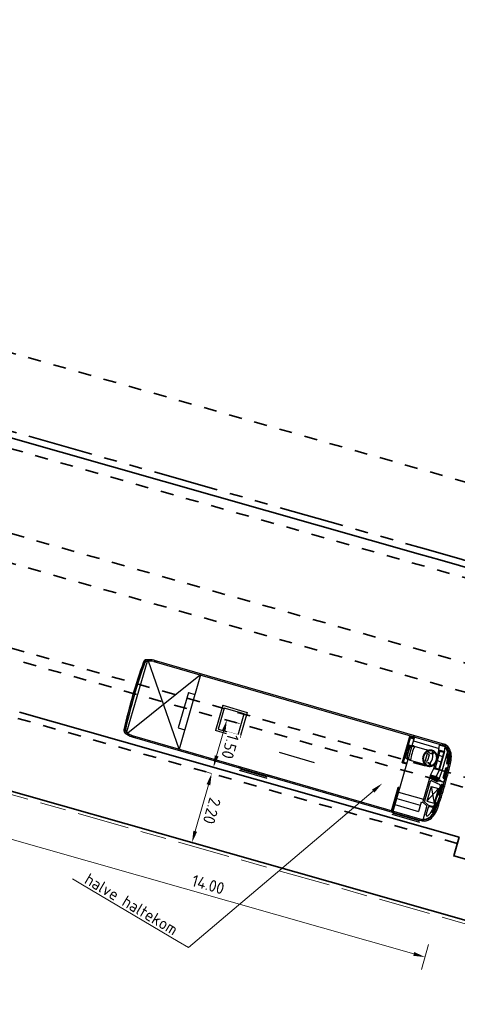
# Model space of a CAD drawing. Header units: metres. Extents: x 90561 to 91301, y 464732 to 465376.
# Tile 30 of 44: x 91062 to 91075, y 464947 to 464978. Entities that reach past the tile are written whole.
import ezdxf
from ezdxf import colors
from ezdxf.entities.mleader import LeaderData, LeaderLine
from ezdxf.math import Vec2, Vec3

# ---------------------------------------------------------------- set-up
doc = ezdxf.new("R2010")
doc.units = ezdxf.units.M
for name, pattern in [('VH-BUSHALTEBAND', [4, 2, -2]), ('VH-OPSLUITBAND_100X200', [16, 8, -2, 4, -2]), ('VH-TROTTOIRBAND_180-200', [20, 10, -2, 2, -2, 2, -2]), ('XX-HIDDEN', [4, 2, -2])]:
    doc.linetypes.add(name, pattern=pattern)
for name, color, linetype, lineweight in [('N-WE-VH-KANTOPSLUITING_BUSHALTEBAND-G', 30, 'VH-BUSHALTEBAND', 35), ('N-WE-VH-KANTOPSLUITING_OPSLUITBAND_100X200-G', 150, 'VH-OPSLUITBAND_100X200', 18), ('N-WE-VH-KANTOPSLUITING_TROTTOIRBAND_180 200-G', 210, 'VH-TROTTOIRBAND_180-200', 35), ('N-WE-VH-KANTOPSLUITING_VOORKANTBAND-G', 50, 'Continuous', 35), ('N-WE-VH-MATERIAALGRENS-G', 7, 'XX-HIDDEN', 35), ('X-XX-AL-AANKLEDING-S', 7, 'Continuous', 25), ('X-XX-AL-M', 7, 'Continuous', 18), ('X-XX-AL-T18', 10, 'Continuous', 18)]:
    doc.layers.add(name, color=color, linetype=linetype, lineweight=lineweight)
doc.styles.add('NLCS-ISO-M200-T18', font='NLCS-ISO.ttf', dxfattribs={"height": 0.36})
doc.dimstyles.new('NLCS-M200-T18-PIJL_L2_H1', dxfattribs={"dimscale": 0.2, "dimtxt": 2.5, "dimasz": 1.8, "dimexe": 2, "dimexo": 2, "dimgap": 0.7, "dimtad": 1, "dimzin": 0, "dimdsep": 46, "dimtxsty": 'NLCS-ISO-M200-T18', "dimcen": 0, "dimdle": 2, "dimclrd": 256, "dimclre": 256, "dimclrt": 10, "dimadec": 1, "dimazin": 0, "dimtfac": 1, "dimtdec": 3, "dimtofl": 0, "dimtmove": 0, "dimatfit": 3, "dimfxl": 2, "dimfxlon": 1, "dimtfillclr": 256, "dimtolj": 1, "dimtzin": 0, "dimlwd": -1, "dimlwe": -1, "dimarcsym": 0})

# ---------------------------------------------------------------- blocks, each defined once
blk = doc.blocks.new('SAL-AANKLEDING_BUS_BOVENAANZICHT')
for p, q in [((9.62, 1.225), (0.365, 1.225)), ((0.365, 1.225), (0.365, 1.185)), ((0.385, 1.225), (0.385, 1.185)), ((0.425, 1.225), (0.425, 1.185)), ((1.316, 1.281), (0.436, 1.281)), ((0.47, 1.241), (0.47, 1.281)), ((1.282, 1.241), (0.47, 1.241)), ((1.282, 1.241), (1.282, 1.281)), ((1.305, 1.225), (1.305, 1.185)), ((1.345, 1.225), (1.345, 1.185)), ((5.275, 1.185), (5.275, 1.225)), ((6.18, 1.284), (5.3, 1.284)), ((5.315, 1.185), (5.315, 1.225)), ((5.334, 1.244), (5.334, 1.284)), ((6.146, 1.244), (5.334, 1.244)), ((6.146, 1.244), (6.146, 1.284)), ((6.195, 1.185), (6.195, 1.225)), ((6.235, 1.185), (6.235, 1.225)), ((9.535, 1.225), (9.535, 1.185)), ((9.575, 1.225), (9.575, 1.185)), ((9.595, 1.225), (9.595, 1.185)), ((0.3, 1.007), (0.3, 0.762)), ((0.345, 1.18), (0.345, 0.758)), ((0.368, 1.185), (9.617, 1.185)), ((1.305, 0.975), (0.555, 0.975)), ((0.555, 0.675), (0.555, 0.975)), ((1.305, 1.185), (1.305, 0.23)), ((1.325, 1.185), (1.325, 0.445)), ((1.355, 1.185), (1.355, 0.445)), ((8.13, 1.185), (9.781, -1.147)), ((8.13, -1.185), (8.13, 1.185)), ((8.13, -1.185), (9.781, 1.147)), ((9.595, 1.185), (9.595, 1.185)), ((9.82, -1.125), (9.82, 1.125)), ((0.27, 0.732), (0.179, 0.732)), ((0.313, 0.702), (0.181, 0.702)), ((0.456, 0.642), (0.348, 0.694)), ((0.495, 0.673), (0.356, 0.74)), ((0.467, -0.002), (0.467, 0.624)), ((0.555, 0.675), (0.491, 0.675)), ((0.512, -0.2), (0.512, 0.646)), ((1.305, 0.775), (0.555, 0.775)), ((0.165, 0.13), (0.165, 0.6)), ((0.395, 0.13), (0.165, 0.6)), ((0.165, 0.13), (0.395, 0.6)), ((0.395, 0.6), (0.165, 0.6)), ((0.395, 0.13), (0.395, 0.6)), ((1.305, 0.575), (0.512, 0.575)), ((5.16, 0.423), (4.046, 0.423)), ((8.34, 0.565), (8.13, 0.565)), ((8.34, -0.565), (8.34, 0.565)), ((0.42, -0.042), (0.158, 0.005)), ((0.395, 0.13), (0.165, 0.13)), ((1.305, 0.23), (1.305, -0.471)), ((0.155, -0.107), (0.055, -0.089)), ((0.153, -0.121), (0.055, -0.104)), ((0.171, -0.104), (0.245, -0.065)), ((0.178, -0.117), (0.252, -0.078)), ((0.205, -0.41), (0.224, -0.177)), ((0.332, -0.2), (0.224, -0.181)), ((0.487, -0.17), (0.245, -0.128)), ((0.341, -0.17), (0.246, -0.159)), ((0.512, -0.119), (0.268, -0.076)), ((0.512, -0.104), (0.271, -0.061)), ((0.295, -0.41), (0.332, -0.2)), ((0.487, -0.145), (0.307, -0.113)), ((0.512, -0.2), (0.332, -0.2)), ((0.512, -0.2), (0.341, -0.17)), ((0.475, -0.41), (0.512, -0.2)), ((0.487, -0.196), (0.487, -0.114)), ((0.205, -1.035), (0.205, -0.41)), ((0.295, -1.01), (0.295, -0.41)), ((0.295, -0.41), (0.475, -0.41)), ((0.315, -0.98), (0.315, -0.44)), ((0.315, -0.44), (0.435, -0.44)), ((0.435, -0.98), (0.435, -0.44)), ((0.475, -0.56), (0.475, -0.41)), ((0.619, -0.532), (0.593, -0.485)), ((0.658, -0.53), (0.626, -0.474)), ((0.787, -0.52), (0.679, -0.539)), ((0.717, -0.776), (0.717, -0.598)), ((0.817, -0.561), (0.733, -0.579)), ((0.79, -0.519), (0.79, -0.504)), ((0.79, -0.808), (0.79, -0.566)), ((1.233, -0.462), (0.83, -0.462)), ((1.346, -0.497), (1.228, -0.473)), ((1.247, -0.463), (1.369, -0.479)), ((1.44, -0.32), (1.305, -0.32)), ((1.425, -0.35), (1.305, -0.35)), ((1.305, -0.903), (1.305, -0.471)), ((1.369, -0.479), (1.373, -0.48)), ((1.39, -0.5), (1.39, -0.687)), ((1.425, -1.185), (1.425, -0.335)), ((1.455, -1.185), (1.455, -0.335)), ((8.34, -0.565), (8.13, -0.565)), ((0.435, -0.68), (0.315, -0.68)), ((0.435, -0.85), (0.315, -0.85)), ((0.475, -1.01), (0.475, -0.814)), ((0.619, -0.842), (0.593, -0.889)), ((0.658, -0.844), (0.626, -0.9)), ((0.787, -0.854), (0.679, -0.835)), ((0.817, -0.813), (0.733, -0.795)), ((0.79, -0.87), (0.79, -0.855)), ((1.346, -0.877), (1.228, -0.901)), ((1.247, -0.911), (1.369, -0.895)), ((1.305, -1.185), (1.305, -0.903)), ((1.369, -0.895), (1.373, -0.894)), ((1.39, -0.874), (1.39, -0.687)), ((0.205, -1.035), (0.32, -1.15)), ((0.475, -1.01), (0.295, -1.01)), ((0.295, -1.01), (0.32, -1.15)), ((0.435, -0.98), (0.315, -0.98)), ((0.32, -1.15), (0.5, -1.15)), ((9.617, -1.185), (0.365, -1.185)), ((0.365, -1.225), (0.365, -1.185)), ((0.385, -1.225), (0.385, -1.185)), ((0.395, -1.185), (0.395, -1.15)), ((0.425, -1.185), (0.425, -1.15)), ((0.425, -1.225), (0.425, -1.185)), ((0.425, -1.185), (0.426, -1.185)), ((0.475, -1.01), (0.5, -1.15)), ((1.305, -1.055), (0.483, -1.055)), ((1.233, -0.912), (0.83, -0.912)), ((1.425, -1.12), (1.305, -1.12)), ((1.425, -1.15), (1.305, -1.15)), ((1.305, -1.225), (1.305, -1.185)), ((1.345, -1.225), (1.345, -1.185)), ((9.535, -1.225), (9.535, -1.185)), ((9.575, -1.225), (9.575, -1.185)), ((9.595, -1.225), (9.595, -1.185)), ((9.62, -1.225), (0.365, -1.225))]:
    blk.add_line(p, q)
for points in [[(7.22, -0.48), (6.441, -0.48), (6.441, 0.329), (7.22, 0.329)], [(7.22, -0.48), (7.22, 0.329)]]:
    blk.add_lwpolyline(points)
blk.add_lwpolyline([(7.15, -0.41), (7.15, 0.259), (6.511, 0.259), (6.511, -0.41)], close=True)
blk.add_lwpolyline([(0.888, -0.687, 0.177238), (0.888, -0.687, 0.102788), (0.889, -0.688, 0.064206), (0.889, -0.688, 0.050703), (0.89, -0.688, 0.050703), (0.891, -0.688, 0.064206), (0.891, -0.688, 0.102788), (0.892, -0.687, 0.177238), (0.892, -0.687, 0.177238), (0.892, -0.687, 0.102788), (0.891, -0.686, 0.064206), (0.891, -0.686, 0.050703), (0.89, -0.686, 0.050703), (0.889, -0.686, 0.064206), (0.889, -0.686, 0.102788), (0.888, -0.687, 0.177238)], format="xyb", close=True)
for points in [[(0.667, -0.937, 0), (0.67, -0.937, 0), (0.673, -0.937, 0), (0.676, -0.937, 0), (0.679, -0.937, 0), (0.681, -0.936, 0), (0.684, -0.936, 0), (0.687, -0.936, 0), (0.69, -0.936, 0), (0.693, -0.935, 0), (0.696, -0.935, 0), (0.699, -0.934, 0), (0.702, -0.934, 0), (0.704, -0.933, 0), (0.707, -0.933, 0), (0.71, -0.932, 0), (0.713, -0.932, 0), (0.716, -0.931, 0), (0.719, -0.93, 0), (0.721, -0.929, 0), (0.724, -0.929, 0), (0.727, -0.928, 0), (0.73, -0.927, 0), (0.733, -0.926, 0), (0.735, -0.925, 0), (0.738, -0.924, 0), (0.741, -0.923, 0), (0.743, -0.922, 0), (0.746, -0.921, 0), (0.749, -0.919, 0), (0.752, -0.918, 0), (0.754, -0.917, 0), (0.757, -0.916, 0), (0.76, -0.914, 0), (0.762, -0.913, 0), (0.765, -0.912, 0), (0.767, -0.91, 0), (0.77, -0.909, 0), (0.772, -0.907, 0), (0.775, -0.906, 0), (0.778, -0.904, 0), (0.78, -0.902, 0), (0.783, -0.901, 0), (0.785, -0.899, 0), (0.787, -0.897, 0), (0.79, -0.896, 0), (0.792, -0.894, 0), (0.795, -0.892, 0), (0.797, -0.89, 0), (0.799, -0.888, 0), (0.802, -0.886, 0), (0.804, -0.884, 0), (0.806, -0.882, 0), (0.808, -0.88, 0), (0.811, -0.878, 0), (0.813, -0.876, 0), (0.815, -0.874, 0), (0.817, -0.872, 0), (0.819, -0.869, 0), (0.821, -0.867, 0), (0.823, -0.865, 0), (0.826, -0.863, 0), (0.828, -0.86, 0), (0.83, -0.858, 0), (0.831, -0.856, 0), (0.833, -0.853, 0), (0.835, -0.851, 0), (0.837, -0.848, 0), (0.839, -0.846, 0), (0.841, -0.843, 0), (0.843, -0.841, 0), (0.844, -0.838, 0), (0.846, -0.836, 0), (0.848, -0.833, 0), (0.85, -0.83, 0), (0.851, -0.828, 0), (0.853, -0.825, 0), (0.854, -0.822, 0), (0.856, -0.819, 0), (0.857, -0.817, 0), (0.859, -0.814, 0), (0.86, -0.811, 0), (0.862, -0.808, 0), (0.863, -0.805, 0), (0.865, -0.803, 0), (0.866, -0.8, 0), (0.867, -0.797, 0), (0.868, -0.794, 0), (0.87, -0.791, 0), (0.871, -0.788, 0), (0.872, -0.785, 0), (0.873, -0.782, 0), (0.874, -0.779, 0), (0.875, -0.776, 0), (0.876, -0.773, 0), (0.877, -0.77, 0), (0.878, -0.767, 0), (0.879, -0.764, 0), (0.88, -0.761, 0), (0.881, -0.757, 0), (0.882, -0.754, 0), (0.882, -0.751, 0), (0.883, -0.748, 0), (0.884, -0.745, 0), (0.884, -0.742, 0), (0.885, -0.739, 0), (0.886, -0.735, 0), (0.886, -0.732, 0), (0.887, -0.729, 0), (0.887, -0.726, 0), (0.887, -0.723, 0), (0.888, -0.719, 0), (0.888, -0.716, 0), (0.889, -0.713, 0), (0.889, -0.71, 0), (0.889, -0.706, 0), (0.889, -0.703, 0), (0.889, -0.7, 0), (0.89, -0.697, 0), (0.89, -0.693, 0), (0.89, -0.69, 0), (0.89, -0.687, 0), (0.89, -0.684, 0), (0.89, -0.681, 0), (0.89, -0.677, 0), (0.889, -0.674, 0), (0.889, -0.671, 0), (0.889, -0.668, 0), (0.889, -0.664, 0), (0.889, -0.661, 0), (0.888, -0.658, 0), (0.888, -0.655, 0), (0.887, -0.651, 0), (0.887, -0.648, 0), (0.887, -0.645, 0), (0.886, -0.642, 0), (0.886, -0.639, 0), (0.885, -0.635, 0), (0.884, -0.632, 0), (0.884, -0.629, 0), (0.883, -0.626, 0), (0.882, -0.623, 0), (0.882, -0.62, 0), (0.881, -0.617, 0), (0.88, -0.613, 0), (0.879, -0.61, 0), (0.878, -0.607, 0), (0.877, -0.604, 0), (0.876, -0.601, 0), (0.875, -0.598, 0), (0.874, -0.595, 0), (0.873, -0.592, 0), (0.872, -0.589, 0), (0.871, -0.586, 0), (0.87, -0.583, 0), (0.868, -0.58, 0), (0.867, -0.577, 0), (0.866, -0.574, 0), (0.865, -0.571, 0), (0.863, -0.569, 0), (0.862, -0.566, 0), (0.86, -0.563, 0), (0.859, -0.56, 0), (0.857, -0.557, 0), (0.856, -0.555, 0), (0.854, -0.552, 0), (0.853, -0.549, 0), (0.851, -0.546, 0), (0.85, -0.544, 0), (0.848, -0.541, 0), (0.846, -0.538, 0), (0.844, -0.536, 0), (0.843, -0.533, 0), (0.841, -0.531, 0), (0.839, -0.528, 0), (0.837, -0.526, 0), (0.835, -0.523, 0), (0.833, -0.521, 0), (0.831, -0.518, 0), (0.83, -0.516, 0), (0.828, -0.514, 0), (0.826, -0.511, 0), (0.823, -0.509, 0), (0.821, -0.507, 0), (0.819, -0.505, 0), (0.817, -0.502, 0), (0.815, -0.5, 0), (0.813, -0.498, 0), (0.811, -0.496, 0), (0.808, -0.494, 0), (0.806, -0.492, 0), (0.804, -0.49, 0), (0.802, -0.488, 0), (0.799, -0.486, 0), (0.797, -0.484, 0), (0.795, -0.482, 0), (0.792, -0.48, 0), (0.79, -0.478, 0), (0.787, -0.477, 0), (0.785, -0.475, 0), (0.783, -0.473, 0), (0.78, -0.472, 0), (0.778, -0.47, 0), (0.775, -0.468, 0), (0.772, -0.467, 0), (0.77, -0.465, 0), (0.767, -0.464, 0), (0.765, -0.462, 0), (0.762, -0.461, 0), (0.76, -0.46, 0), (0.757, -0.458, 0), (0.754, -0.457, 0), (0.752, -0.456, 0), (0.749, -0.455, 0), (0.746, -0.453, 0), (0.743, -0.452, 0), (0.741, -0.451, 0), (0.738, -0.45, 0), (0.735, -0.449, 0), (0.733, -0.448, 0), (0.73, -0.447, 0), (0.727, -0.446, 0), (0.724, -0.445, 0), (0.721, -0.445, 0), (0.719, -0.444, 0), (0.716, -0.443, 0), (0.713, -0.442, 0), (0.71, -0.442, 0), (0.707, -0.441, 0), (0.704, -0.441, 0), (0.702, -0.44, 0), (0.699, -0.44, 0), (0.696, -0.439, 0), (0.693, -0.439, 0), (0.69, -0.438, 0), (0.687, -0.438, 0), (0.684, -0.438, 0), (0.681, -0.438, 0), (0.679, -0.437, 0), (0.676, -0.437, 0), (0.673, -0.437, 0), (0.67, -0.437, 0), (0.667, -0.437, 0), (0.664, -0.437, 0), (0.661, -0.437, 0), (0.658, -0.437, 0), (0.655, -0.437, 0), (0.653, -0.438, 0), (0.65, -0.438, 0), (0.647, -0.438, 0), (0.644, -0.438, 0), (0.641, -0.439, 0), (0.638, -0.439, 0), (0.635, -0.44, 0), (0.632, -0.44, 0), (0.63, -0.441, 0), (0.627, -0.441, 0), (0.624, -0.442, 0), (0.621, -0.442, 0), (0.618, -0.443, 0), (0.615, -0.444, 0), (0.613, -0.445, 0), (0.61, -0.445, 0), (0.607, -0.446, 0), (0.604, -0.447, 0), (0.601, -0.448, 0), (0.599, -0.449, 0), (0.596, -0.45, 0), (0.593, -0.451, 0), (0.591, -0.452, 0), (0.588, -0.453, 0), (0.585, -0.455, 0), (0.582, -0.456, 0), (0.58, -0.457, 0), (0.577, -0.458, 0), (0.574, -0.46, 0), (0.572, -0.461, 0), (0.569, -0.462, 0), (0.567, -0.464, 0), (0.564, -0.465, 0), (0.562, -0.467, 0), (0.559, -0.468, 0), (0.556, -0.47, 0), (0.554, -0.472, 0), (0.551, -0.473, 0), (0.549, -0.475, 0), (0.547, -0.477, 0), (0.544, -0.478, 0), (0.542, -0.48, 0), (0.539, -0.482, 0), (0.537, -0.484, 0), (0.535, -0.486, 0), (0.532, -0.488, 0), (0.53, -0.49, 0), (0.528, -0.492, 0), (0.526, -0.494, 0), (0.523, -0.496, 0), (0.521, -0.498, 0), (0.519, -0.5, 0), (0.517, -0.502, 0), (0.515, -0.505, 0), (0.513, -0.507, 0), (0.511, -0.509, 0), (0.508, -0.511, 0), (0.506, -0.514, 0), (0.504, -0.516, 0), (0.502, -0.518, 0), (0.501, -0.521, 0), (0.499, -0.523, 0), (0.497, -0.526, 0), (0.495, -0.528, 0), (0.493, -0.531, 0), (0.491, -0.533, 0), (0.49, -0.536, 0), (0.488, -0.538, 0), (0.486, -0.541, 0), (0.484, -0.544, 0), (0.483, -0.546, 0), (0.481, -0.549, 0), (0.48, -0.552, 0), (0.478, -0.555, 0), (0.477, -0.557, 0), (0.475, -0.56, 0), (0.474, -0.563, 0), (0.472, -0.566, 0), (0.471, -0.569, 0), (0.469, -0.571, 0), (0.468, -0.574, 0), (0.467, -0.577, 0), (0.466, -0.58, 0), (0.464, -0.583, 0), (0.463, -0.586, 0), (0.462, -0.589, 0), (0.461, -0.592, 0), (0.46, -0.595, 0), (0.459, -0.598, 0), (0.458, -0.601, 0), (0.457, -0.604, 0), (0.456, -0.607, 0), (0.455, -0.61, 0), (0.454, -0.613, 0), (0.453, -0.617, 0), (0.452, -0.62, 0), (0.452, -0.623, 0), (0.451, -0.626, 0), (0.45, -0.629, 0), (0.45, -0.632, 0), (0.449, -0.635, 0), (0.448, -0.639, 0), (0.448, -0.642, 0), (0.447, -0.645, 0), (0.447, -0.648, 0), (0.447, -0.651, 0), (0.446, -0.655, 0), (0.446, -0.658, 0), (0.445, -0.661, 0), (0.445, -0.664, 0), (0.445, -0.668, 0), (0.445, -0.671, 0), (0.445, -0.674, 0), (0.444, -0.677, 0), (0.444, -0.681, 0), (0.444, -0.684, 0), (0.444, -0.687, 0), (0.444, -0.69, 0), (0.444, -0.693, 0), (0.444, -0.697, 0), (0.445, -0.7, 0), (0.445, -0.703, 0), (0.445, -0.706, 0), (0.445, -0.71, 0), (0.445, -0.713, 0), (0.446, -0.716, 0), (0.446, -0.719, 0), (0.447, -0.723, 0), (0.447, -0.726, 0), (0.447, -0.729, 0), (0.448, -0.732, 0), (0.448, -0.735, 0), (0.449, -0.739, 0), (0.45, -0.742, 0), (0.45, -0.745, 0), (0.451, -0.748, 0), (0.452, -0.751, 0), (0.452, -0.754, 0), (0.453, -0.757, 0), (0.454, -0.761, 0), (0.455, -0.764, 0), (0.456, -0.767, 0), (0.457, -0.77, 0), (0.458, -0.773, 0), (0.459, -0.776, 0), (0.46, -0.779, 0), (0.461, -0.782, 0), (0.462, -0.785, 0), (0.463, -0.788, 0), (0.464, -0.791, 0), (0.466, -0.794, 0), (0.467, -0.797, 0), (0.468, -0.8, 0), (0.469, -0.803, 0), (0.471, -0.805, 0), (0.472, -0.808, 0), (0.474, -0.811, 0), (0.475, -0.814, 0), (0.477, -0.817, 0), (0.478, -0.819, 0), (0.48, -0.822, 0), (0.481, -0.825, 0), (0.483, -0.828, 0), (0.484, -0.83, 0), (0.486, -0.833, 0), (0.488, -0.836, 0), (0.49, -0.838, 0), (0.491, -0.841, 0), (0.493, -0.843, 0), (0.495, -0.846, 0), (0.497, -0.848, 0), (0.499, -0.851, 0), (0.501, -0.853, 0), (0.502, -0.856, 0), (0.504, -0.858, 0), (0.506, -0.86, 0), (0.508, -0.863, 0), (0.511, -0.865, 0), (0.513, -0.867, 0), (0.515, -0.869, 0), (0.517, -0.872, 0), (0.519, -0.874, 0), (0.521, -0.876, 0), (0.523, -0.878, 0), (0.526, -0.88, 0), (0.528, -0.882, 0), (0.53, -0.884, 0), (0.532, -0.886, 0), (0.535, -0.888, 0), (0.537, -0.89, 0), (0.539, -0.892, 0), (0.542, -0.894, 0), (0.544, -0.896, 0), (0.547, -0.897, 0), (0.549, -0.899, 0), (0.551, -0.901, 0), (0.554, -0.902, 0), (0.556, -0.904, 0), (0.559, -0.906, 0), (0.562, -0.907, 0), (0.564, -0.909, 0), (0.567, -0.91, 0), (0.569, -0.912, 0), (0.572, -0.913, 0), (0.574, -0.914, 0), (0.577, -0.916, 0), (0.58, -0.917, 0), (0.582, -0.918, 0), (0.585, -0.919, 0), (0.588, -0.921, 0), (0.591, -0.922, 0), (0.593, -0.923, 0), (0.596, -0.924, 0), (0.599, -0.925, 0), (0.601, -0.926, 0), (0.604, -0.927, 0), (0.607, -0.928, 0), (0.61, -0.929, 0), (0.613, -0.929, 0), (0.615, -0.93, 0), (0.618, -0.931, 0), (0.621, -0.932, 0), (0.624, -0.932, 0), (0.627, -0.933, 0), (0.63, -0.933, 0), (0.632, -0.934, 0), (0.635, -0.934, 0), (0.638, -0.935, 0), (0.641, -0.935, 0), (0.644, -0.936, 0), (0.647, -0.936, 0), (0.65, -0.936, 0), (0.653, -0.936, 0), (0.655, -0.937, 0), (0.658, -0.937, 0), (0.661, -0.937, 0), (0.664, -0.937, 0), (0.667, -0.937, 0)], [(0.578, -0.48, 0), (0.577, -0.481, 0), (0.574, -0.483, 0), (0.572, -0.484, 0), (0.57, -0.485, 0), (0.567, -0.487, 0), (0.565, -0.488, 0), (0.563, -0.49, 0), (0.561, -0.491, 0), (0.558, -0.493, 0), (0.556, -0.495, 0), (0.554, -0.496, 0), (0.552, -0.498, 0), (0.55, -0.5, 0), (0.547, -0.501, 0), (0.545, -0.503, 0), (0.543, -0.505, 0), (0.541, -0.507, 0), (0.539, -0.509, 0), (0.537, -0.51, 0), (0.535, -0.512, 0), (0.533, -0.514, 0), (0.531, -0.516, 0), (0.529, -0.518, 0), (0.527, -0.52, 0), (0.525, -0.522, 0), (0.523, -0.525, 0), (0.522, -0.527, 0), (0.52, -0.529, 0), (0.518, -0.531, 0), (0.516, -0.533, 0), (0.514, -0.536, 0), (0.513, -0.538, 0), (0.511, -0.54, 0), (0.509, -0.542, 0), (0.508, -0.545, 0), (0.506, -0.547, 0), (0.505, -0.549, 0), (0.503, -0.552, 0), (0.501, -0.554, 0), (0.5, -0.557, 0), (0.498, -0.559, 0), (0.497, -0.562, 0), (0.496, -0.564, 0), (0.494, -0.567, 0), (0.493, -0.569, 0), (0.491, -0.572, 0), (0.49, -0.575, 0), (0.489, -0.577, 0), (0.488, -0.58, 0), (0.486, -0.583, 0), (0.485, -0.585, 0), (0.484, -0.588, 0), (0.483, -0.591, 0), (0.482, -0.593, 0), (0.481, -0.596, 0), (0.48, -0.599, 0), (0.479, -0.602, 0), (0.478, -0.605, 0), (0.477, -0.607, 0), (0.476, -0.61, 0), (0.475, -0.613, 0), (0.474, -0.616, 0), (0.473, -0.619, 0), (0.473, -0.622, 0), (0.472, -0.625, 0), (0.471, -0.627, 0), (0.471, -0.63, 0), (0.47, -0.633, 0), (0.469, -0.636, 0), (0.469, -0.639, 0), (0.468, -0.642, 0), (0.468, -0.645, 0), (0.467, -0.648, 0), (0.467, -0.651, 0), (0.466, -0.654, 0), (0.466, -0.657, 0), (0.466, -0.66, 0), (0.465, -0.663, 0), (0.465, -0.666, 0), (0.465, -0.669, 0), (0.465, -0.672, 0), (0.465, -0.675, 0), (0.464, -0.678, 0), (0.464, -0.681, 0), (0.464, -0.684, 0), (0.464, -0.687, 0), (0.464, -0.69, 0), (0.464, -0.693, 0), (0.464, -0.696, 0), (0.465, -0.699, 0), (0.465, -0.702, 0), (0.465, -0.705, 0), (0.465, -0.708, 0), (0.465, -0.711, 0), (0.466, -0.714, 0), (0.466, -0.717, 0), (0.466, -0.72, 0), (0.467, -0.723, 0), (0.467, -0.726, 0), (0.468, -0.729, 0), (0.468, -0.732, 0), (0.469, -0.735, 0), (0.469, -0.738, 0), (0.47, -0.741, 0), (0.471, -0.744, 0), (0.471, -0.747, 0), (0.472, -0.749, 0), (0.473, -0.752, 0), (0.473, -0.755, 0), (0.474, -0.758, 0), (0.475, -0.761, 0), (0.476, -0.764, 0), (0.477, -0.767, 0), (0.478, -0.769, 0), (0.479, -0.772, 0), (0.48, -0.775, 0), (0.481, -0.778, 0), (0.482, -0.781, 0), (0.483, -0.783, 0), (0.484, -0.786, 0), (0.485, -0.789, 0), (0.486, -0.791, 0), (0.488, -0.794, 0), (0.489, -0.797, 0), (0.49, -0.799, 0), (0.491, -0.802, 0), (0.493, -0.805, 0), (0.494, -0.807, 0), (0.496, -0.81, 0), (0.497, -0.812, 0), (0.498, -0.815, 0), (0.5, -0.817, 0), (0.501, -0.82, 0), (0.503, -0.822, 0), (0.505, -0.825, 0), (0.506, -0.827, 0), (0.508, -0.829, 0), (0.509, -0.832, 0), (0.511, -0.834, 0), (0.513, -0.836, 0), (0.514, -0.838, 0), (0.516, -0.841, 0), (0.518, -0.843, 0), (0.52, -0.845, 0), (0.522, -0.847, 0), (0.523, -0.849, 0), (0.525, -0.852, 0), (0.527, -0.854, 0), (0.529, -0.856, 0), (0.531, -0.858, 0), (0.533, -0.86, 0), (0.535, -0.862, 0), (0.537, -0.864, 0), (0.539, -0.865, 0), (0.541, -0.867, 0), (0.543, -0.869, 0), (0.545, -0.871, 0), (0.547, -0.873, 0), (0.55, -0.874, 0), (0.552, -0.876, 0), (0.554, -0.878, 0), (0.556, -0.879, 0), (0.558, -0.881, 0), (0.56, -0.883, 0), (0.563, -0.884, 0), (0.565, -0.886, 0), (0.567, -0.887, 0), (0.57, -0.889, 0), (0.572, -0.89, 0), (0.574, -0.891, 0), (0.577, -0.893, 0), (0.578, -0.893, 0)], [(0.788, -0.503, 0), (0.787, -0.501, 0), (0.784, -0.5, 0), (0.782, -0.498, 0), (0.78, -0.496, 0), (0.778, -0.495, 0), (0.776, -0.493, 0), (0.774, -0.491, 0), (0.771, -0.49, 0), (0.769, -0.488, 0), (0.767, -0.487, 0), (0.764, -0.485, 0), (0.762, -0.484, 0), (0.76, -0.483, 0), (0.758, -0.481, 0), (0.755, -0.48, 0), (0.753, -0.479, 0), (0.75, -0.477, 0), (0.748, -0.476, 0), (0.746, -0.475, 0), (0.743, -0.474, 0), (0.741, -0.473, 0), (0.738, -0.472, 0), (0.736, -0.471, 0), (0.733, -0.47, 0), (0.731, -0.469, 0), (0.729, -0.468, 0), (0.726, -0.467, 0), (0.724, -0.466, 0), (0.721, -0.465, 0), (0.718, -0.465, 0), (0.716, -0.464, 0), (0.713, -0.463, 0), (0.711, -0.462, 0), (0.708, -0.462, 0), (0.706, -0.461, 0), (0.703, -0.461, 0), (0.701, -0.46, 0), (0.698, -0.46, 0), (0.696, -0.459, 0), (0.693, -0.459, 0), (0.69, -0.459, 0), (0.688, -0.458, 0), (0.685, -0.458, 0), (0.683, -0.458, 0), (0.68, -0.457, 0), (0.677, -0.457, 0), (0.675, -0.457, 0), (0.672, -0.457, 0), (0.67, -0.457, 0), (0.667, -0.457, 0), (0.664, -0.457, 0), (0.662, -0.457, 0), (0.659, -0.457, 0), (0.657, -0.457, 0), (0.654, -0.457, 0), (0.651, -0.458, 0), (0.649, -0.458, 0), (0.646, -0.458, 0), (0.644, -0.459, 0), (0.641, -0.459, 0), (0.639, -0.459, 0), (0.636, -0.46, 0), (0.633, -0.46, 0), (0.633, -0.46, 0)], [(0.842, -0.803, 0), (0.843, -0.802, 0), (0.844, -0.799, 0), (0.845, -0.797, 0), (0.846, -0.794, 0), (0.848, -0.791, 0), (0.849, -0.789, 0), (0.85, -0.786, 0), (0.851, -0.783, 0), (0.852, -0.781, 0), (0.853, -0.778, 0), (0.854, -0.775, 0), (0.855, -0.772, 0), (0.856, -0.769, 0), (0.857, -0.767, 0), (0.858, -0.764, 0), (0.859, -0.761, 0), (0.86, -0.758, 0), (0.861, -0.755, 0), (0.861, -0.752, 0), (0.862, -0.749, 0), (0.863, -0.747, 0), (0.864, -0.744, 0), (0.864, -0.741, 0), (0.865, -0.738, 0), (0.865, -0.735, 0), (0.866, -0.732, 0), (0.866, -0.729, 0), (0.867, -0.726, 0), (0.867, -0.723, 0), (0.868, -0.72, 0), (0.868, -0.717, 0), (0.868, -0.714, 0), (0.869, -0.711, 0), (0.869, -0.708, 0), (0.869, -0.705, 0), (0.869, -0.702, 0), (0.869, -0.699, 0), (0.87, -0.696, 0), (0.87, -0.693, 0), (0.87, -0.69, 0), (0.87, -0.687, 0), (0.87, -0.684, 0), (0.87, -0.681, 0), (0.87, -0.678, 0), (0.869, -0.675, 0), (0.869, -0.672, 0), (0.869, -0.669, 0), (0.869, -0.666, 0), (0.869, -0.663, 0), (0.868, -0.66, 0), (0.868, -0.657, 0), (0.868, -0.654, 0), (0.867, -0.651, 0), (0.867, -0.648, 0), (0.866, -0.645, 0), (0.866, -0.642, 0), (0.865, -0.639, 0), (0.865, -0.636, 0), (0.864, -0.633, 0), (0.864, -0.63, 0), (0.863, -0.627, 0), (0.862, -0.625, 0), (0.861, -0.622, 0), (0.861, -0.619, 0), (0.86, -0.616, 0), (0.859, -0.613, 0), (0.858, -0.61, 0), (0.857, -0.607, 0), (0.856, -0.605, 0), (0.855, -0.602, 0), (0.854, -0.599, 0), (0.853, -0.596, 0), (0.852, -0.593, 0), (0.851, -0.591, 0), (0.85, -0.588, 0), (0.849, -0.585, 0), (0.848, -0.583, 0), (0.846, -0.58, 0), (0.845, -0.577, 0), (0.844, -0.575, 0), (0.843, -0.573, 0)], [(0.667, -0.917, 0), (0.67, -0.917, 0), (0.672, -0.917, 0), (0.675, -0.917, 0), (0.677, -0.917, 0), (0.68, -0.917, 0), (0.683, -0.916, 0), (0.685, -0.916, 0), (0.688, -0.916, 0), (0.69, -0.915, 0), (0.693, -0.915, 0), (0.696, -0.915, 0), (0.698, -0.914, 0), (0.701, -0.914, 0), (0.703, -0.913, 0), (0.706, -0.913, 0), (0.708, -0.912, 0), (0.711, -0.912, 0), (0.713, -0.911, 0), (0.716, -0.91, 0), (0.718, -0.909, 0), (0.721, -0.909, 0), (0.723, -0.908, 0), (0.726, -0.907, 0), (0.728, -0.906, 0), (0.731, -0.905, 0), (0.733, -0.904, 0), (0.736, -0.903, 0), (0.738, -0.902, 0), (0.741, -0.901, 0), (0.743, -0.9, 0), (0.746, -0.899, 0), (0.748, -0.898, 0), (0.75, -0.897, 0), (0.753, -0.895, 0), (0.755, -0.894, 0), (0.757, -0.893, 0), (0.76, -0.891, 0), (0.762, -0.89, 0), (0.764, -0.889, 0), (0.767, -0.887, 0), (0.769, -0.886, 0), (0.771, -0.884, 0), (0.774, -0.883, 0), (0.776, -0.881, 0), (0.778, -0.879, 0), (0.78, -0.878, 0), (0.782, -0.876, 0), (0.784, -0.874, 0), (0.787, -0.873, 0), (0.788, -0.871, 0)], [(0.631, -0.913, 0), (0.633, -0.914, 0), (0.636, -0.914, 0), (0.638, -0.915, 0), (0.641, -0.915, 0), (0.644, -0.915, 0), (0.646, -0.916, 0), (0.649, -0.916, 0), (0.651, -0.916, 0), (0.654, -0.917, 0), (0.657, -0.917, 0), (0.659, -0.917, 0), (0.662, -0.917, 0), (0.664, -0.917, 0), (0.667, -0.917, 0)]]:
    blk.add_polyline3d(points)
for centre in [(1.34, 1.135), (1.34, 0.445), (1.44, -0.335), (1.44, -1.135)]:
    blk.add_circle(centre, 0.015)
for centre, radius, start, end in [((0.425, 0.865), 0.365, 99.4191, 139.9039), ((9.485, 0.234), 1, 68.3154, 82.2297), ((9.502, 0.232), 1, 69.3156, 83.2299), ((1.103, 0.637), 1.088, 164.6425, 176.6607), ((0.541, 0.783), 0.506, 141.3062, 163.7657), ((1.103, 0.637), 1.048, 164.6425, 176.6607), ((1.103, 0.637), 1.033, 164.6425, 176.6607), ((0.541, 0.783), 0.466, 141.3062, 163.7657), ((0.541, 0.783), 0.451, 141.3062, 163.7657), ((0.541, 0.783), 0.381, 141.3062, 163.7657), ((0.425, 0.865), 0.325, 99.9834, 139.9039), ((0.425, 0.865), 0.31, 104.9039, 139.9039), ((0.425, 0.865), 0.24, 137.455, 139.9039), ((0.27, 1.007), 0.03, 0, 137.4543), ((9.485, 0.234), 0.96, 68.2519, 82.0692), ((9.82, 1.075), 0.055, 3.7167, 68.2521), ((9.82, 1.074), 0.1, 3.7137, 69.4198), ((9.82, 1.075), 0.095, 3.7167, 68.2521), ((-6.725, 0), 16.635, 356.2863, 3.7137), ((-6.725, 0), 16.675, 356.2863, 3.7137), ((-6.725, 0), 16.68, 356.2863, 3.7137), ((13, 0.025), 13, 177.0224, 180.1102), ((13, 0.025), 12.96, 177.0224, 180.1102), ((13, 0.025), 12.945, 177.0224, 180.1102), ((13, 0.025), 12.92, 177.0224, 177.5768), ((1.103, 0.637), 1.008, 166.6271, 176.6607), ((13, 0.025), 12.89, 177.0263, 177.5768), ((0.138, 0.87), 0.0154, 359.9991, 180), ((13, 0.025), 12.875, 177.1568, 179.9153), ((1.103, 0.637), 0.978, 166.2089, 176.6607), ((0.181, 0.662), 0.04, 90, 177.1568), ((1.103, 0.637), 0.963, 164.6425, 172.315), ((0.179, 0.762), 0.03, 172.3151, 269.9993), ((0.27, 0.762), 0.03, 270, 0), ((0.313, 0.622), 0.08, 64.4066, 89.9999), ((0.365, 0.758), 0.02, 180.0004, 244.4075), ((0.447, 0.624), 0.02, 0, 64.4065), ((0.482, 0.646), 0.03, 0, 64.4076), ((0.098, 0.3), 0.015, 0.0009, 180), ((0.107, 0.571), 0.015, 177.5774, 357.5774), ((13, -0.025), 13, 179.8898, 182.9776), ((13, 0.025), 12.92, 178.7804, 180.1102), ((0.095, 0), 0.015, 179.7109, 359.7109), ((13, 0.025), 12.89, 178.7775, 180.1111), ((0.165, 0.044), 0.04, 179.9153, 259.9995), ((13, -0.025), 12.96, 179.8898, 182.9776), ((13, -0.025), 12.945, 179.8898, 182.9776), ((0.097, -0.23), 0.015, 0.0056, 180), ((13, -0.025), 12.92, 180.9092, 182.2401), ((13, -0.025), 12.89, 180.9113, 182.2453), ((0.16, -0.082), 0.04, 259.9997, 297.9757), ((0.16, -0.082), 0.025, 259.9996, 297.976), ((0.293, -0.192), 0.08, 79.9998, 175.3342), ((0.244, -0.178), 0.02, 83.2308, 175.3351), ((0.264, -0.1), 0.04, 79.9996, 117.9756), ((0.264, -0.1), 0.025, 80.0006, 117.975), ((0.427, -0.002), 0.04, 260.0001, 359.9999), ((0.105, -0.53), 0.015, 180, 359.9991), ((0.583, -0.491), 0.0112, 27.9448, 116.2787), ((0.926, -0.687), 0.339, 154.6097, 205.3903), ((0.611, -0.537), 0.01, 334.6097, 29.7125), ((0.634, -0.469), 0.00906, 95.1216, 212.2695), ((0.675, -0.52), 0.02, 209.7124, 279.9739), ((0.737, -0.598), 0.02, 102.0343, 180), ((0.783, -0.511), 0.00986, 291.1359, 59.6028), ((0.83, -0.502), 0.04, 90, 150.7578), ((0.823, -0.582), 0.0222, 25.3292, 105.9889), ((-0.036, -0.687), 1.276, 0, 10.1584), ((1.242, -0.454), 0.0238, 199.6602, 233.7128), ((1.233, -0.562), 0.1, 82.4054, 90), ((1.366, -0.499), 0.02, 82.4054, 188.3419), ((0.084, -0.687), 1.276, 0, 8.3419), ((1.37, -0.5), 0.02, 0, 82.4054), ((1.103, -0.637), 1.088, 183.3393, 195.3575), ((1.103, -0.637), 1.048, 183.3393, 195.3575), ((1.103, -0.637), 1.033, 183.3393, 195.3575), ((0.113, -0.679), 0.015, 3.4321, 183.4321), ((1.018, -0.625), 0.921, 183.4319, 200.6643), ((1.018, -0.625), 0.891, 183.4319, 200.6643), ((0.583, -0.883), 0.0112, 243.7213, 332.0552), ((0.611, -0.837), 0.01, 330.2875, 25.3903), ((0.634, -0.905), 0.00906, 147.7305, 264.8784), ((0.675, -0.854), 0.02, 80.0262, 150.2876), ((0.737, -0.776), 0.02, 180, 257.9657), ((0.783, -0.863), 0.00986, 299.5717, 68.864), ((0.83, -0.872), 0.04, 209.3214, 270), ((0.823, -0.792), 0.0222, 254.0111, 334.6708), ((-0.036, -0.687), 1.276, 349.8416, 0.0002), ((1.242, -0.92), 0.0238, 126.2872, 160.3398), ((0.084, -0.687), 1.276, 351.6581, 0.0002), ((1.366, -0.875), 0.02, 171.6581, 277.5946), ((1.37, -0.874), 0.02, 277.5946, 0), ((0.541, -0.783), 0.506, 196.2343, 218.6938), ((0.541, -0.783), 0.466, 196.2343, 218.6938), ((0.541, -0.783), 0.451, 196.2343, 218.6938), ((0.425, -0.865), 0.365, 220.0961, 260.5808), ((0.17, -0.945), 0.015, 200.6626, 20.6626), ((0.425, -0.865), 0.325, 220.0961, 260.0166), ((0.425, -0.865), 0.31, 220.0961, 264.4954), ((1.233, -0.812), 0.1, 270, 277.5946), ((9.485, -0.234), 0.96, 277.9308, 291.6845), ((9.485, -0.234), 1, 277.7703, 291.6845), ((9.502, -0.232), 1, 276.7701, 290.6844), ((9.82, -1.075), 0.055, 291.7482, 356.2834), ((9.82, -1.074), 0.1, 290.5802, 356.2863), ((9.82, -1.075), 0.095, 291.7482, 356.2834)]:
    blk.add_arc(centre, radius, start, end)
blk = doc.blocks.new('*D269')
at = {"layer": 'Defpoints', "color": 0, "transparency": 16777216}
for p in [(91067.424, 464954.533), (91066.822, 464952.417), (91066.822, 464952.417)]:
    blk.add_point(p, dxfattribs=at)
at = {"layer": 'X-XX-AL-M', "transparency": 16777216}
for p, q in [((91067.424, 464954.533), (91067.039, 464954.642)), ((91067.325, 464954.187), (91066.921, 464952.763)), ((91066.822, 464952.417), (91066.438, 464952.526))]:
    blk.add_line(p, q, dxfattribs=at)
for points in [[(91067.383, 464954.17), (91067.268, 464954.203), (91067.424, 464954.533)], [(91066.978, 464952.747), (91066.863, 464952.779), (91066.822, 464952.417)]]:
    blk.add_solid(points, dxfattribs=at)
at = {"layer": 'X-XX-AL-M', "color": 10, "transparency": 16777216, "insert": (91067.431, 464953.387), "char_height": 0.36, "attachment_point": 5, "rotation": 254.1358, "style": 'NLCS-ISO-M200-T18', "bg_fill": 3, "box_fill_scale": 1.1, "bg_fill_color": 256, "bg_fill_true_color": 13158600, "bg_fill_transparency": 0}
blk.add_mtext('\\A1;2.20', dxfattribs=at)
blk = doc.blocks.new('*D270')
at = {"layer": 'Defpoints', "color": 0, "transparency": 16777216}
for p in [(91061.42, 464955.989), (91074.887, 464952.162), (91073.963, 464948.911)]:
    blk.add_point(p, dxfattribs=at)
at = {"layer": 'X-XX-AL-M', "transparency": 16777216}
for p, q in [((91060.605, 464953.122), (91060.387, 464952.353)), ((91060.842, 464952.639), (91073.616, 464949.009)), ((91074.072, 464949.295), (91073.853, 464948.526))]:
    blk.add_line(p, q, dxfattribs=at)
for points in [[(91060.859, 464952.697), (91060.826, 464952.581), (91060.496, 464952.738)], [(91073.633, 464949.067), (91073.6, 464948.951), (91073.963, 464948.911)]]:
    blk.add_solid(points, dxfattribs=at)
at = {"layer": 'X-XX-AL-M', "color": 10, "transparency": 16777216, "insert": (91067.317, 464951.132), "char_height": 0.36, "attachment_point": 5, "rotation": 344.1358, "style": 'NLCS-ISO-M200-T18', "bg_fill": 3, "box_fill_scale": 1.1, "bg_fill_color": 256, "bg_fill_true_color": 13158600, "bg_fill_transparency": 0}
blk.add_mtext('\\A1;14.00', dxfattribs=at)
blk = doc.blocks.new('*D272')
at = {"layer": 'Defpoints', "color": 0, "transparency": 16777216}
for p in [(91067.888, 464956.168), (91067.888, 464956.168), (91067.478, 464954.725)]:
    blk.add_point(p, dxfattribs=at)
at = {"layer": 'X-XX-AL-M', "transparency": 16777216}
for p, q in [((91067.888, 464956.168), (91068.273, 464956.059)), ((91067.577, 464955.072), (91067.79, 464955.822)), ((91067.478, 464954.725), (91067.863, 464954.616))]:
    blk.add_line(p, q, dxfattribs=at)
for points in [[(91067.848, 464955.805), (91067.732, 464955.838), (91067.888, 464956.168)], [(91067.635, 464955.055), (91067.519, 464955.088), (91067.478, 464954.725)]]:
    blk.add_solid(points, dxfattribs=at)
at = {"layer": 'X-XX-AL-M', "color": 10, "transparency": 16777216, "insert": (91067.991, 464955.359), "char_height": 0.36, "attachment_point": 5, "rotation": 254.1358, "style": 'NLCS-ISO-M200-T18', "bg_fill": 3, "box_fill_scale": 1.1, "bg_fill_color": 256, "bg_fill_true_color": 13158600, "bg_fill_transparency": 0}
blk.add_mtext('\\A1;1.50', dxfattribs=at)

msp = doc.modelspace()

# ---------------------------------------------------------------- linework, layer by layer
at = {"layer": 'N-WE-VH-KANTOPSLUITING_BUSHALTEBAND-G', "ltscale": 0.2}
msp.add_lwpolyline([(91061.486, 464956.22), (91074.952, 464952.393)], dxfattribs=at)
at = {"layer": 'N-WE-VH-KANTOPSLUITING_OPSLUITBAND_100X200-G', "ltscale": 0.2, "flags": 128}
msp.add_lwpolyline([(91080.247, 464948.448, 0.004511), (91075.123, 464949.954), (91052.364, 464956.422)], format="xyb", dxfattribs=at)
at = {"layer": 'N-WE-VH-KANTOPSLUITING_TROTTOIRBAND_180 200-G', "ltscale": 0.2, "flags": 128}
msp.add_lwpolyline([(91043.115, 464971.733, -0.041311), (91043.609, 464971.547), (91051.407, 464967.857, 0.041311), (91051.84, 464967.694), (91073.881, 464961.43, -0.016511), (91092.758, 464955.386), (91098.891, 464953.196)], format="xyb", dxfattribs=at)
at = {"layer": 'N-WE-VH-KANTOPSLUITING_VOORKANTBAND-G', "ltscale": 0.2}
msp.add_lwpolyline([(91043.06, 464971.541, -0.041311), (91043.523, 464971.367), (91051.322, 464967.676, 0.041311), (91051.785, 464967.502), (91073.826, 464961.238, -0.016511), (91092.69, 464955.197), (91098.824, 464953.008)], format="xyb", dxfattribs=at)
at = {"layer": 'N-WE-VH-KANTOPSLUITING_VOORKANTBAND-G', "ltscale": 0.2, "flags": 128}
for points in [[(91080.237, 464948.555, 0.004477), (91075.15, 464950.05), (91052.434, 464956.506)], [(91075.007, 464952.586), (91074.843, 464952.009), (91075.642, 464951.782, -0.003865), (91080.062, 464950.488, -0.003865)]]:
    msp.add_lwpolyline(points, format="xyb", dxfattribs=at)
msp.add_lwpolyline([(91061.54, 464956.413), (91075.007, 464952.586)], dxfattribs=at)
at = {"layer": 'N-WE-VH-MATERIAALGRENS-G', "ltscale": 0.2, "flags": 128}
for points in [[(91015.08, 464977.61, 0.001923), (91016.188, 464977.29), (91036.236, 464971.593), (91075.964, 464960.303, -0.016511), (91090.407, 464955.678), (91098.718, 464952.711)], [(91014.354, 464975.235, 0.004232), (91016.784, 464974.522), (91035.553, 464969.188), (91072.967, 464958.556, -0.016511), (91091.831, 464952.515), (91097.877, 464950.357)], [(91014.1, 464974.403, 0.004236), (91016.546, 464973.685), (91035.315, 464968.351), (91077.075, 464956.484, -0.016511), (91095.939, 464950.443), (91097.685, 464949.82)], [(91043.338, 464972.518), (91043.338, 464972.518), (91082.609, 464961.348), (91091.09, 464958.847, 0.003188), (91099.928, 464956.102, 0.003188)], [(91096.845, 464947.465), (91095.186, 464948.058, 0.016511), (91076.302, 464954.105), (91034.632, 464965.946), (91017.275, 464970.879, -0.006777), (91013.38, 464972.043, -0.006777)], [(91079.736, 464952.778, 0.003055), (91076.216, 464953.802), (91055.125, 464959.795)]]:
    msp.add_lwpolyline(points, format="xyb", dxfattribs=at)

# ---------------------------------------------------------------- block references
at = {"layer": 'X-XX-AL-AANKLEDING-S', "rotation": 163.8678657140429}
msp.add_blockref('SAL-AANKLEDING_BUS_BOVENAANZICHT', (91074.565, 464954.153), dxfattribs=at)

# ---------------------------------------------------------------- next in the draw order: leaders
at = {"layer": 'X-XX-AL-T18'}
ml = msp.add_multileader_mtext('Standard', dxfattribs=at)
ml.set_content('halve haltekom', color=256, style='NLCS-ISO-M200-T18')
ml.set_leader_properties(color=256, linetype='ByLayer', lineweight=-1)
ml.build(insert=Vec2(0, 0))
ml.multileader.update_dxf_attribs({"text_left_attachment_type": 5, "text_right_attachment_type": 5, "dogleg_length": 0.36, "arrow_head_size": 0.36})
ctx = ml.context
ctx.base_point, ctx.char_height, ctx.arrow_head_size, ctx.landing_gap_size, ctx.plane_origin, ctx.plane_x_axis, ctx.plane_y_axis = Vec3(91063.302, 464951.22), 0.36, 0.36, 0.18, Vec3(91072.65, 464954.226), Vec3(0.860628, -0.509234), Vec3(0.509234, 0.860628)
ctx.left_attachment, ctx.right_attachment = 5, 5
notes = []
notes.append((ctx, [(0, (1, 1, 0), (91066.71, 464949.203), (-0.860628, 0.509234), 0.36, [(0, [(91072.65, 464954.226)], 0, [])])]))
ctx.mtext.insert, ctx.mtext.text_direction, ctx.mtext.rotation, ctx.mtext.flow_direction = Vec3(91063.677, 464951.5), Vec3(0.860628, -0.509234), 5.748891, 5
ctx.mtext.has_bg_fill, ctx.mtext.bg_color, ctx.mtext.bg_scale_factor, ctx.mtext.bg_transparency, ctx.mtext.use_window_bg_color = 1, -1027028792, 1.5, 0, 1
for ctx, leaders in notes:
    for number, flags, end, landing, length, lines in leaders:
        leader = LeaderData()
        leader.index, (leader.has_last_leader_line, leader.has_dogleg_vector, leader.attachment_direction) = number, flags
        leader.last_leader_point, leader.dogleg_vector, leader.dogleg_length = Vec3(end), Vec3(landing), length
        for number, points, colour, breaks in lines:
            line = LeaderLine()
            line.index, line.vertices, line.color, line.breaks = number, Vec3.list(points), colors.encode_raw_color(colour), breaks
            leader.lines.append(line)
        ctx.leaders.append(leader)

# ---------------------------------------------------------------- next in the draw order: dimensions: what is measured, and where the dimension line sits
at = {"layer": 'X-XX-AL-M'}
dim = msp.add_aligned_dim(p1=(91067.424, 464954.533), p2=(91066.822, 464952.417), distance=0, dimstyle='NLCS-M200-T18-PIJL_L2_H1', override={"dimtfill": 1}, dxfattribs=at)
dim.commit()
dim.dimension.update_dxf_attribs({"geometry": '*D269', "text_midpoint": (91067.431, 464953.387)})

# ---------------------------------------------------------------- next in the draw order: dimensions: what is measured, and where the dimension line sits
dim = msp.add_aligned_dim(p1=(91061.42, 464955.989), p2=(91074.887, 464952.162), distance=-3.381, dimstyle='NLCS-M200-T18-PIJL_L2_H1', override={"dimtfill": 1}, dxfattribs=at)
dim.commit()
dim.dimension.update_dxf_attribs({"geometry": '*D270', "text_midpoint": (91067.317, 464951.132)})

# ---------------------------------------------------------------- next in the draw order: dimensions: what is measured, and where the dimension line sits
dim = msp.add_aligned_dim(p1=(91067.478, 464954.725), p2=(91067.888, 464956.168), distance=0, dimstyle='NLCS-M200-T18-PIJL_L2_H1', override={"dimtfill": 1}, dxfattribs=at)
dim.commit()
dim.dimension.update_dxf_attribs({"geometry": '*D272', "text_midpoint": (91067.991, 464955.359)})

doc.saveas('drawing.dxf')
